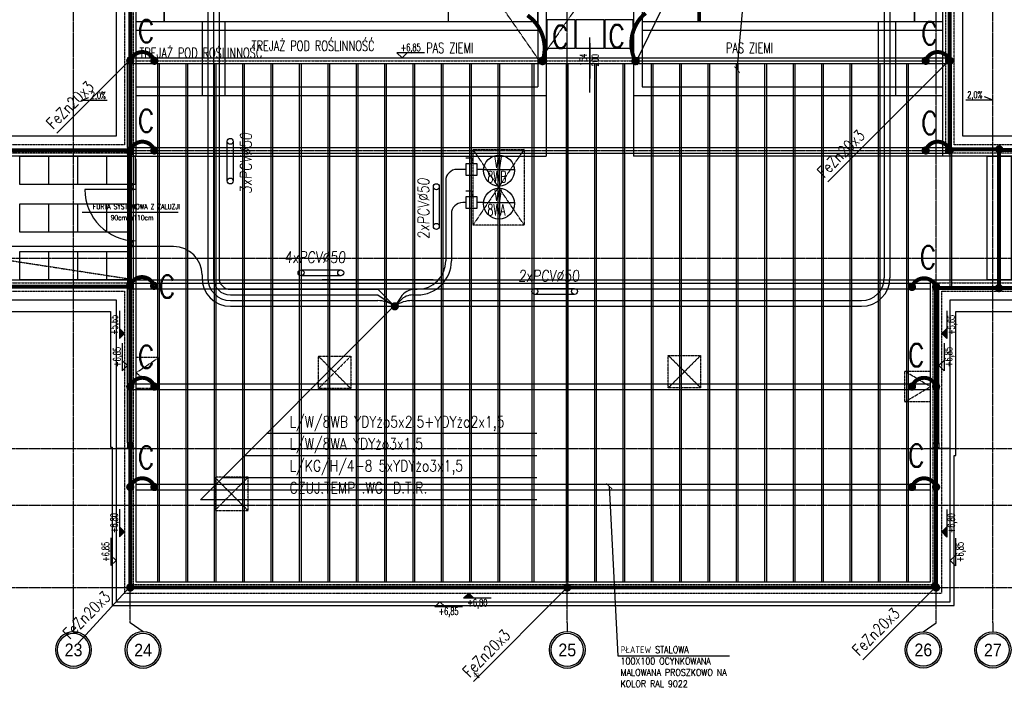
# Model space of a CAD drawing. Extents: x 3880 to 129921, y -116796 to -57711.
# Tile 72 of 110: x 57633 to 59368, y -96689 to -95513. Entities that reach past the tile are written whole.
import ezdxf
from ezdxf.enums import TextEntityAlignment as Align

# ---------------------------------------------------------------- set-up
doc = ezdxf.new("R2010")
doc.units = 0
doc.header["$LTSCALE"] = 2
for name, pattern in [('CENTER', [2, 1.25, -0.25, 0.25, -0.25]), ('DASHED', [0.75, 0.5, -0.25]), ('DIVIDE2', [0.625, 0.25, -0.125, 0, -0.125, 0, -0.125])]:
    doc.linetypes.add(name, pattern=pattern)
doc.layers.get('0').update_dxf_attribs({"color": 101, "linetype": 'CONTINUOUS'})
doc.layers.add('_opis', color=53, linetype='CONTINUOUS', lineweight=9)
for name, color, linetype in [('Drz-widok', 5, 'CONTINUOUS'), ('E35', 6, 'CONTINUOUS'), ('E50', 3, 'CONTINUOUS'), ('Ele-balustrada', 114, 'CONTINUOUS'), ('Okn-opis', 51, 'CONTINUOUS'), ('Opis-rzedne', 52, 'CONTINUOUS'), ('Opis-spadki', 61, 'CONTINUOUS'), ('Os-osie glowne', 1, 'CENTER'), ('Os-osie-opis', 2, 'CONTINUOUS'), ('Pos-ceramika', 14, 'CONTINUOUS'), ('Pzt-chodniki-hatch', 252, 'CONTINUOUS'), ('Sc-metal', 141, 'CONTINUOUS'), ('Sch-opis', 51, 'CONTINUOUS'), ('W-idok', 9, 'CONTINUOUS'), ('W-izol-w', 144, 'CONTINUOUS'), ('W-widok-spadki', 61, 'CONTINUOUS')]:
    doc.layers.add(name, color=color, linetype=linetype)
doc.styles.add('dwg_opis duży', font='ARIAL.TTF', dxfattribs={"width": 0.9})
doc.styles.add('dwg_opis podstawowy', font='romans.shx', dxfattribs={"width": 0.9})
doc.styles.add('ROMANS', font='romans', dxfattribs={"width": 0.85})
doc.dimstyles.new('CHMIELNA', dxfattribs={"dimscale": 3.5, "dimtxt": 4, "dimasz": 1.5, "dimexe": 3, "dimexo": 0, "dimgap": 1, "dimtad": 1, "dimdec": 1, "dimrnd": 0.5, "dimzin": 12, "dimdsep": 46, "dimtxsty": 'ROMANS', "dimblk": 'DIMTICK', "dimcen": 0.09, "dimse1": 1, "dimse2": 1, "dimclrd": 143, "dimclrt": 53, "dimadec": 0, "dimazin": 0, "dimtfac": 1, "dimtdec": 1, "dimtix": 1, "dimtmove": 2, "dimatfit": 2, "dimldrblk": 'ARCHTICK', "dimfxl": 0, "dimtolj": 1, "dimtzin": 0, "dimarcsym": 0})

# ---------------------------------------------------------------- blocks, each defined once
blk = doc.blocks.new('A$C3F3A465D')
at = {"layer": 'E35'}
for points in [[(0, -69.9), (0, 0)], [(10.5, 0), (10.5, -69.9)]]:
    blk.add_lwpolyline(points, dxfattribs=at)
for centre in [(5.2, 0), (5.2, -69.9)]:
    blk.add_circle(centre, 5.25, dxfattribs=at)
blk = doc.blocks.new('SPADKI')
at = {"ltscale": 25}
blk.add_lwpolyline([(0, 0), (0, -70), (-8, -50), (-8, -50)], dxfattribs=at)
at = {"ltscale": 25, "style": 'ROMANS', "width": 0.7}
blk.add_attdef('SP%', text='', height=18, rotation=90, dxfattribs=at).set_placement((-4.9, -24), align=Align.CENTER)
blk = doc.blocks.new('_opis_osi_liczbowy')
blk.add_hatch(color=256).paths.add_polyline_path([(32, 32), (32, 28.8, -1), (32, -28.8), (32, -32, 1)])
for radius in [32, 28.8]:
    blk.add_circle((32, 0), radius)
at = {"style": 'dwg_opis duży', "width": 0.9}
blk.add_attdef('AXNAMEH', text='', height=22.4, rotation=90, dxfattribs=at).set_placement((32, 0), align=Align.MIDDLE_CENTER)
blk = doc.blocks.new('_DSKJGJKLJGFH')
at = {"ltscale": 25}
blk.add_line((0, 0), (0, -62.2), dxfattribs=at)
at = {"ltscale": 25, "style": 'ROMANS', "width": 0.7}
for tag, p in [('Szer.', (-5.7, -29.2)), ('Wys.', (15.1, -30))]:
    blk.add_attdef(tag, text='', height=12, rotation=90, dxfattribs=at).set_placement(p, align=Align.CENTER)
blk = doc.blocks.new('DIMTICK')
for p, q in [((-1, 0), (1, 0)), ((0, 1), (0, -1))]:
    blk.add_line(p, q)
at = {"const_width": 0.141}
blk.add_lwpolyline([(0.71, 0.71), (-0.71, -0.71)], dxfattribs=at)
blk = doc.blocks.new('dwg_kota kons 50')
blk.add_hatch(color=256).paths.add_polyline_path([(9, 9), (-9, 9), (0, 0)])
blk.add_lwpolyline([(39.75, 9), (-9, 9), (0, 0), (9, 9)])
at = {"style": 'dwg_opis podstawowy', "width": 0.6}
blk.add_attdef('KOTA_KONS', text='', height=12.75, dxfattribs=at).set_placement((15.375, 8.25), align=Align.BOTTOM_CENTER)
blk = doc.blocks.new('dwg_kota arch 50')
blk.add_lwpolyline([(39.75, 9), (-9, 9), (0, 0), (9, 9)])
at = {"style": 'dwg_opis podstawowy', "width": 0.6}
blk.add_attdef('KOTA_ARCH', text='', height=12.75, dxfattribs=at).set_placement((15.375, 8.25), align=Align.BOTTOM_CENTER)

msp = doc.modelspace()

# ---------------------------------------------------------------- linework, layer by layer
at = {"layer": '_opis', "color": 53}
msp.add_line((58433.14, -96662.718), (58442.465, -96672.043), dxfattribs=at)
at = {"layer": '_opis', "color": 53, "const_width": 0.72}
msp.add_lwpolyline([(58434.923, -96664.5), (58434.923, -96670.26), (58440.683, -96670.26), (58440.683, -96664.5), (58434.923, -96664.5)], dxfattribs=at)
at = {"layer": 'Drz-widok'}
for points in [[(57827.547, -95758.022), (57827.547, -95976.022)], [(57837.547, -95758.022), (57837.547, -95976.022)], [(57837.547, -95812.022), (57747.547, -95812.022)], [(57911.978, -95852.033), (57742.702, -95852.033)]]:
    msp.add_lwpolyline(points, dxfattribs=at)
msp.add_arc((57837.547, -95812.022), 90, 180, 270, dxfattribs=at)
at = {"layer": 'E35'}
for p, q in [((57955.021, -95646.022), (57955.021, -95516.022)), ((57993.929, -95516.022), (57993.929, -95646.022)), ((59146.21, -95646.022), (59146.21, -95516.022)), ((59176.177, -95516.022), (59176.177, -95646.022)), ((57698.379, -95712.368), (57827.547, -95583.2)), ((57698.379, -95712.368), (57827.547, -95583.2)), ((59056.728, -95798.162), (59271.691, -95583.2)), ((59056.728, -95798.162), (59271.691, -95583.2)), ((58450.16, -95776.356), (58504.513, -95776.356)), ((58450.16, -95834.717), (58504.513, -95834.717)), ((57951.14, -96358.368), (58293.754, -96015.755)), ((58544.2, -96241.975), (58067.534, -96241.975)), ((58544.2, -96280.773), (58028.736, -96280.773)), ((58544.2, -96319.571), (57989.938, -96319.571)), ((58544.2, -96358.368), (57951.14, -96358.368)), ((57735.886, -96611.2), (57827.547, -96511.2)), ((57735.886, -96611.2), (57827.547, -96511.2)), ((58432.117, -96678.63), (58597.547, -96513.2)), ((58432.117, -96678.63), (58597.547, -96513.2)), ((59118.379, -96640.368), (59247.547, -96511.2)), ((59118.379, -96640.368), (59247.547, -96511.2))]:
    msp.add_line(p, q, dxfattribs=at)
at = {"layer": 'E35', "ltscale": 0.5}
for p, q in [((58428.732, -95756.356), (58418.732, -95756.356)), ((58428.779, -95814.717), (58418.779, -95814.717))]:
    msp.add_line(p, q, dxfattribs=at)
for points in [[(58438.732, -95786.356), (58438.732, -95766.356), (58418.732, -95766.356), (58418.732, -95786.356)], [(58428.732, -95766.356), (58428.732, -95756.356), (58428.732, -95756.356), (58428.732, -95766.356)], [(58428.779, -95824.717), (58428.779, -95814.717), (58428.779, -95814.717), (58428.779, -95824.717)], [(58438.779, -95844.717), (58438.779, -95824.717), (58418.779, -95824.717), (58418.779, -95844.717)]]:
    msp.add_lwpolyline(points, close=True, dxfattribs=at)
at = {"layer": 'E50'}
for p, q in [((57973.998, -93166.747), (57973.998, -95967.577)), ((59156.246, -93166.747), (59156.246, -95967.577)), ((57963.998, -94662.751), (57963.998, -95967.577)), ((59166.246, -94666.402), (59166.246, -95967.577)), ((57983.998, -95487.181), (57983.998, -95967.577)), ((58418.732, -95776.356), (58403.41, -95776.356)), ((58450.16, -95776.356), (58438.732, -95776.356)), ((58383.41, -95796.356), (58383.41, -95937.577)), ((58418.779, -95834.717), (58413.41, -95834.717)), ((58450.16, -95834.717), (58438.779, -95834.717)), ((58393.41, -95854.717), (58393.41, -95937.577)), ((57903.998, -95912.329), (56830.783, -95912.329)), ((57953.998, -95962.329), (57953.998, -95967.577)), ((58003.998, -95987.577), (58263.719, -95987.577)), ((58003.998, -95997.577), (58263.719, -95997.577)), ((58263.719, -95987.577), (58292.825, -96016.683)), ((58263.719, -95997.577), (58292.575, -96016.744)), ((58325.725, -95997.577), (58333.41, -95997.577)), ((58329.356, -95987.577), (58333.41, -95987.577)), ((58003.998, -96007.577), (58263.719, -96007.577)), ((58304.077, -96001.423), (58293.754, -96017.577)), ((58304.067, -96006.818), (58293.754, -96017.577)), ((58323.789, -96007.577), (59116.246, -96007.577)), ((58003.998, -96017.577), (59116.246, -96017.577))]:
    msp.add_line(p, q, dxfattribs=at)
at = {"layer": 'E50', "linetype": 'DIVIDE2', "ltscale": 70, "const_width": 7}
for points in [[(57827.547, -91993.022), (57827.547, -95743.022)], [(59271.691, -91993.022), (59271.691, -95743.022)], [(57827.547, -95743.022), (56485.439, -95742.343)], [(57827.047, -95745.022), (57827.047, -95985.522)], [(60697.547, -95743.022), (59359.047, -95742.35)], [(57827.047, -95983.23), (56377.547, -95983.23)], [(60697.547, -95995.918), (60697.547, -95983.23), (59358.18, -95985.522)]]:
    msp.add_lwpolyline(points, dxfattribs=at)
at = {"layer": 'E50', "const_width": 7}
for points in [[(58830.066, -91993.022), (58830.066, -95516.022)], [(59358.68, -95741.022), (59272.409, -95741.022)], [(57827.047, -95745.022), (57827.047, -95985.522)], [(59358.18, -95745.022), (59358.18, -95985.522)], [(57827.547, -96513.022), (57827.547, -95983.23)], [(59247.547, -95983.57), (59247.547, -96513.022)], [(59247.547, -95983.57), (59247.547, -96170.022)], [(59358.18, -95985.522), (59247.547, -95985.522)], [(59247.547, -96513.022), (57827.547, -96513.022)]]:
    msp.add_lwpolyline(points, dxfattribs=at)
for points in [[(58554.094, -95585.625, 0.32953442), (58527.528, -95504.895, 2.21832926)], [(58717.716, -95585.625, -0.34838946), (58735.682, -95500.883, -2.21832926)], [(57827.547, -95585.022, -0.71386373), (57869.818, -95584.35, -2.21832926)], [(59229.234, -95585.022, -0.71386373), (59271.505, -95584.35, -2.21832926)], [(57827.547, -95743.022, -0.71386373), (57869.818, -95742.35, -2.21832926)], [(59229.234, -95743.022, -0.71386373), (59271.505, -95742.35, -2.21832926)], [(57827.047, -95981.522, -0.71386373), (57869.318, -95980.85, -2.21832926)], [(59205.091, -95983.57, -0.71386373), (59247.362, -95982.898, -2.21832926)], [(57827.547, -96159.022, -0.71386373), (57869.818, -96158.35, -2.21832926)], [(59205.091, -96159.022, -0.71386373), (59247.362, -96158.35, -2.21832926)], [(57827.547, -96336.022, -0.71386373), (57869.818, -96335.35, -2.21832926)], [(59205.091, -96336.022, -0.71386373), (59247.362, -96335.35, -2.21832926)]]:
    msp.add_lwpolyline(points, format="xyb", dxfattribs=at)
for points in [[(57823.797, -95585.022, -1), (57831.297, -95585.022, -1)], [(57827.547, -95588.772, -1), (57827.547, -95581.272, -1)], [(57870.004, -95588.772, -1), (57870.004, -95581.272, -1)], [(58551.007, -95583.496, -1), (58557.181, -95587.753, -1)], [(58720.804, -95583.496, 1), (58714.629, -95587.753, 1)], [(59229.234, -95588.772, -1), (59229.234, -95581.272, -1)], [(59267.941, -95585.022, -1), (59275.441, -95585.022, -1)], [(59271.691, -95588.772, -1), (59271.691, -95581.272, -1)], [(57827.547, -95746.772, -1), (57827.547, -95739.272, -1)], [(57870.004, -95746.772, -1), (57870.004, -95739.272, -1)], [(59229.234, -95746.772, -1), (59229.234, -95739.272, -1)], [(59271.691, -95746.772, -1), (59271.691, -95739.272, -1)], [(59354.93, -95741.022, -1), (59362.43, -95741.022, -1)], [(57823.297, -95745.022, -1), (57830.797, -95745.022, -1)], [(57823.297, -95981.522, -1), (57830.797, -95981.522, -1)], [(57823.297, -95981.522, -1), (57830.797, -95981.522, -1)], [(57827.047, -95985.272, -1), (57827.047, -95977.772, -1)], [(57869.504, -95985.272, -1), (57869.504, -95977.772, -1)], [(59205.091, -95987.32, -1), (59205.091, -95979.82, -1)], [(59243.797, -95983.23, -1), (59251.297, -95983.23, -1)], [(59247.547, -95987.32, -1), (59247.547, -95979.82, -1)], [(59354.43, -95985.522, -1), (59361.93, -95985.522, -1)], [(57827.547, -96162.772, -1), (57827.547, -96155.272, -1)], [(57870.004, -96162.772, -1), (57870.004, -96155.272, -1)], [(59205.091, -96162.772, -1), (59205.091, -96155.272, -1)], [(59247.547, -96162.772, -1), (59247.547, -96155.272, -1)], [(57827.547, -96339.772, -1), (57827.547, -96332.272, -1)], [(57870.004, -96339.772, -1), (57870.004, -96332.272, -1)], [(59205.091, -96339.772, -1), (59205.091, -96332.272, -1)], [(59247.547, -96339.772, -1), (59247.547, -96332.272, -1)], [(58601.297, -96513.022, 1), (58593.797, -96513.022, 1)], [(59241.797, -96511.022, -1), (59249.297, -96511.022, -1)]]:
    msp.add_lwpolyline(points, format="xyb", close=True, dxfattribs=at)
at = {"layer": 'E50', "ltscale": 15, "const_width": 7}
for points in [[(57827.638, -95588.771, 1), (57827.456, -95581.273, 1)], [(59271.782, -95746.771, 1), (59271.6, -95739.273, 1)], [(58293.845, -96021.326, 1), (58293.663, -96013.828, 1)], [(57827.638, -96516.771, 1), (57827.456, -96509.273, 1)], [(59247.638, -96516.771, 1), (59247.456, -96509.273, 1)]]:
    msp.add_lwpolyline(points, format="xyb", close=True, dxfattribs=at)
at = {"layer": 'E50', "color": 6}
for centre in [(58477.337, -95778.362), (58477.337, -95836.723)]:
    msp.add_circle(centre, 27.251, dxfattribs=at)
at = {"layer": 'E50'}
for centre, radius, start, end in [((58403.41, -95796.356), 20, 90, 180), ((58413.41, -95854.717), 20, 90, 180), ((57903.998, -95962.329), 50, 0, 90), ((58333.41, -95937.577), 50, 270, 0), ((58333.41, -95937.577), 60, 270, 0), ((58003.998, -95967.577), 50, 180, 270), ((58003.998, -95967.577), 40, 180, 270), ((58003.998, -95967.577), 30, 180, 270), ((58003.998, -95967.577), 20, 180, 270), ((59116.246, -95967.577), 50, 270, 0), ((59116.246, -95967.577), 40, 270, 0), ((58325.725, -96027.577), 30, 90, 136.212432), ((58329.356, -96017.577), 30, 90, 147.420091), ((58263.719, -96057.577), 50, 54.752487, 90), ((58323.789, -96057.577), 50, 90, 125.247513)]:
    msp.add_arc(centre, radius, start, end, dxfattribs=at)
at = {"layer": 'Ele-balustrada'}
msp.add_lwpolyline([(58637.548, -95640.949), (58637.548, -95544.117)], dxfattribs=at)
at = {"layer": 'Os-osie glowne'}
for points in [[(57727.547, -96575.018), (57727.547, -91070.848)], [(57827.547, -96575.018), (57827.547, -91070.848)], [(58597.547, -96575.018), (58597.547, -91070.848)], [(59247.547, -96575.018), (59247.547, -91070.848)], [(59347.547, -96575.018), (59347.547, -91070.848)], [(50525.547, -95743.022), (62455.513, -95743.022)], [(50525.547, -95933.022), (62455.513, -95933.022)], [(50525.547, -96268.022), (62455.513, -96268.022)], [(50525.547, -96368.022), (62453.513, -96368.022)], [(50525.547, -96513.022), (62453.513, -96513.022)]]:
    msp.add_lwpolyline(points, dxfattribs=at)
at = {"layer": 'Os-osie-opis'}
for points in [[(57727.547, -96575.018), (57727.547, -96591.018)], [(57850.047, -96591.018), (57827.547, -96575.018)], [(58597.547, -96575.018), (58597.547, -96591.018)], [(59225.047, -96591.018), (59247.547, -96575.018)], [(59347.547, -96575.018), (59347.547, -96591.018)]]:
    msp.add_lwpolyline(points, dxfattribs=at)
at = {"layer": 'Pos-ceramika'}
msp.add_lwpolyline([(58545.547, -94995.022), (58387.547, -94995.022), (58387.547, -95516.022), (58545.548, -95516.022)], close=True, dxfattribs=at)
at = {"layer": 'Pzt-chodniki-hatch'}
for points in [[(57837.547, -95466.022), (57837.547, -95516.022), (57887.547, -95516.022), (57887.547, -95466.022)], [(59209.547, -95466.022), (59209.547, -95516.022), (59259.547, -95516.022), (59259.547, -95466.022)], [(58561.548, -95513.022), (58561.548, -95563.022), (58611.548, -95563.022), (58611.548, -95513.022)], [(58612.548, -95513.022), (58612.548, -95563.022), (58662.548, -95563.022), (58662.548, -95513.022)], [(58663.548, -95513.022), (58663.548, -95563.022), (58713.548, -95563.022), (58713.548, -95513.022)], [(57683.267, -95753.022), (57683.267, -95803.022), (57633.267, -95803.022), (57633.267, -95753.022)], [(57734.337, -95753.022), (57734.337, -95803.022), (57684.337, -95803.022), (57684.337, -95753.022)], [(57785.407, -95753.022), (57785.407, -95803.022), (57735.407, -95803.022), (57735.407, -95753.022)], [(57836.477, -95753.022), (57836.477, -95803.022), (57786.477, -95803.022), (57786.477, -95753.022)], [(57683.267, -95837.022), (57683.267, -95887.022), (57633.267, -95887.022), (57633.267, -95837.022)], [(57734.337, -95837.022), (57734.337, -95887.022), (57684.337, -95887.022), (57684.337, -95837.022)], [(57785.407, -95837.022), (57785.407, -95887.022), (57735.407, -95887.022), (57735.407, -95837.022)], [(57827.547, -95837.022), (57827.547, -95887.022), (57786.477, -95887.022), (57786.477, -95837.022)], [(57683.267, -95921.022), (57683.267, -95971.022), (57633.267, -95971.022), (57633.267, -95921.022)], [(57734.337, -95921.022), (57734.337, -95971.022), (57684.337, -95971.022), (57684.337, -95921.022)], [(57785.407, -95921.022), (57785.407, -95971.022), (57735.407, -95971.022), (57735.407, -95921.022)], [(57827.547, -95921.022), (57827.547, -95971.022), (57786.477, -95971.022), (57786.477, -95921.022)]]:
    msp.add_lwpolyline(points, close=True, dxfattribs=at)
at = {"layer": 'Sc-metal'}
for points in [[(57822.547, -95580.022), (57822.547, -95590.022), (57832.547, -95590.022), (57832.547, -95580.022)], [(58550.547, -95580.022), (58550.547, -95590.022), (58560.547, -95590.022), (58560.547, -95580.022)], [(58714.547, -95580.022), (58714.547, -95590.022), (58724.547, -95590.022), (58724.547, -95580.022)], [(59264.547, -95580.022), (59264.547, -95590.022), (59274.547, -95590.022), (59274.547, -95580.022)], [(57822.536, -95738.022), (57822.536, -95748.022), (57832.536, -95748.022), (57832.536, -95738.022)], [(59264.547, -95738.022), (59264.547, -95748.022), (59274.547, -95748.022), (59274.547, -95738.022)], [(57822.547, -95802.022), (57822.547, -95812.022), (57832.547, -95812.022), (57832.547, -95802.022)], [(57822.547, -95902.022), (57822.547, -95912.022), (57832.547, -95912.022), (57832.547, -95902.022)], [(57832.547, -95987.022), (57832.547, -95977.022), (57822.547, -95977.022), (57822.547, -95987.022)], [(59242.547, -95987.022), (59242.547, -95977.022), (59252.547, -95977.022), (59252.547, -95987.022)], [(57832.547, -96164.022), (57832.547, -96154.022), (57822.547, -96154.022), (57822.547, -96164.022)], [(59242.547, -96164.022), (59242.547, -96154.022), (59252.547, -96154.022), (59252.547, -96164.022)], [(57832.547, -96268.022), (57832.547, -96258.022), (57822.547, -96258.022), (57822.547, -96268.022)], [(59242.547, -96268.022), (59242.547, -96258.022), (59252.547, -96258.022), (59252.547, -96268.022)]]:
    msp.add_lwpolyline(points, close=True, dxfattribs=at)
for points in [[(57822.547, -95580.022), (57832.547, -95590.022)], [(57832.547, -95580.022), (57822.547, -95590.022)], [(58550.547, -95580.022), (58560.547, -95590.022)], [(58560.547, -95580.022), (58550.547, -95590.022)], [(58714.547, -95580.022), (58724.547, -95590.022)], [(58724.547, -95580.022), (58714.547, -95590.022)], [(59264.547, -95580.022), (59274.547, -95590.022)], [(59274.547, -95580.022), (59264.547, -95590.022)], [(57822.536, -95738.022), (57822.536, -95590.022)], [(57825.536, -95738.022), (57825.536, -95590.022)], [(59271.547, -95738.022), (59271.547, -95590.022)], [(59274.547, -95738.022), (59274.547, -95590.022)], [(57822.536, -95738.022), (57832.536, -95748.022)], [(57832.536, -95738.022), (57822.536, -95748.022)], [(57822.547, -95748.022), (57822.547, -95977.022)], [(57832.536, -95748.022), (57832.547, -95977.022)], [(59264.547, -95738.022), (59274.547, -95748.022)], [(59274.547, -95738.022), (59264.547, -95748.022)], [(59271.547, -95748.022), (59271.547, -95984.022)], [(59274.547, -95748.022), (59274.547, -95987.022)], [(57822.547, -95802.022), (57832.547, -95812.022)], [(57832.547, -95802.022), (57822.547, -95812.022)], [(57822.547, -95902.022), (57832.547, -95912.022)], [(57832.547, -95902.022), (57822.547, -95912.022)], [(57832.547, -95987.022), (57822.547, -95977.022)], [(57822.547, -95987.022), (57832.547, -95977.022)], [(59242.547, -95987.022), (59252.547, -95977.022)], [(59252.547, -95987.022), (59242.547, -95977.022)], [(59252.547, -95984.022), (59271.547, -95984.022)], [(59252.547, -95987.022), (59274.547, -95987.022)], [(57832.547, -96164.022), (57822.547, -96154.022)], [(57822.547, -96164.022), (57832.547, -96154.022)], [(59242.547, -96164.022), (59252.547, -96154.022)], [(59252.547, -96164.022), (59242.547, -96154.022)], [(57832.547, -96268.022), (57822.547, -96258.022)], [(57822.547, -96268.022), (57832.547, -96258.022)], [(59242.547, -96268.022), (59252.547, -96258.022)], [(59252.547, -96268.022), (59242.547, -96258.022)]]:
    msp.add_lwpolyline(points, dxfattribs=at)
at = {"layer": 'Sc-metal', "ltscale": 0.5}
for points in [[(57832.547, -95580.022), (59264.547, -95580.022)], [(57832.547, -95590.022), (59264.547, -95590.022)], [(57876.047, -96503.022), (57876.047, -95590.022)], [(57879.047, -96503.022), (57879.047, -95590.022)], [(57926.047, -96503.022), (57926.047, -95590.022)], [(57929.047, -96503.022), (57929.047, -95590.022)], [(57976.047, -96503.022), (57976.047, -95590.022)], [(57979.047, -96503.022), (57979.047, -95590.022)], [(58026.047, -96503.022), (58026.047, -95590.022)], [(58029.047, -96503.022), (58029.047, -95590.022)], [(58076.047, -96503.022), (58076.047, -95590.022)], [(58079.047, -96503.022), (58079.047, -95590.022)], [(58126.047, -96503.022), (58126.047, -95590.022)], [(58129.047, -96503.022), (58129.047, -95590.022)], [(58176.047, -96503.022), (58176.047, -95590.022)], [(58179.047, -96503.022), (58179.047, -95590.022)], [(58226.047, -96503.022), (58226.047, -95590.022)], [(58229.047, -96503.022), (58229.047, -95590.022)], [(58276.047, -96503.022), (58276.047, -95590.022)], [(58279.047, -96503.022), (58279.047, -95590.022)], [(58326.047, -96503.022), (58326.047, -95590.022)], [(58329.047, -96503.022), (58329.047, -95590.022)], [(58376.047, -96503.022), (58376.047, -95590.022)], [(58379.047, -96503.022), (58379.047, -95590.022)], [(58426.047, -96503.022), (58426.047, -95590.022)], [(58429.047, -96503.022), (58429.047, -95590.022)], [(58476.047, -96503.022), (58476.047, -95590.022)], [(58479.047, -96503.022), (58479.047, -95590.022)], [(58536.047, -96503.022), (58536.047, -95590.022)], [(58539.047, -96503.022), (58539.047, -95590.022)], [(58596.047, -96503.022), (58596.047, -95590.022)], [(58599.047, -96503.022), (58599.047, -95590.022)], [(58646.047, -96503.022), (58646.047, -95590.022)], [(58649.047, -96503.022), (58649.047, -95590.022)], [(58696.047, -96503.022), (58696.047, -95590.022)], [(58699.047, -96503.022), (58699.047, -95590.022)], [(58746.047, -96503.022), (58746.047, -95590.022)], [(58749.047, -96503.022), (58749.047, -95590.022)], [(58796.047, -96503.022), (58796.047, -95590.022)], [(58799.047, -96503.022), (58799.047, -95590.022)], [(58846.047, -96503.022), (58846.047, -95590.022)], [(58849.047, -96503.022), (58849.047, -95590.022)], [(58896.047, -96503.022), (58896.047, -95590.022)], [(58899.047, -96503.022), (58899.047, -95590.022)], [(58946.047, -96503.022), (58946.047, -95590.022)], [(58949.047, -96503.022), (58949.047, -95590.022)], [(58996.047, -96503.022), (58996.047, -95590.022)], [(58999.047, -96503.022), (58999.047, -95590.022)], [(59046.047, -96503.022), (59046.047, -95590.022)], [(59049.047, -96503.022), (59049.047, -95590.022)], [(59096.047, -96503.022), (59096.047, -95590.022)], [(59099.047, -96503.022), (59099.047, -95590.022)], [(59146.047, -96503.022), (59146.047, -95590.022)], [(59149.047, -96503.022), (59149.047, -95590.022)], [(59196.047, -96503.022), (59196.047, -95590.022)], [(59199.047, -96503.022), (59199.047, -95590.022)], [(57832.536, -95748.022), (59264.547, -95748.022)], [(57832.547, -95738.022), (59264.547, -95738.022)], [(57832.547, -95977.022), (59237.547, -95977.022)], [(57822.547, -96154.022), (57822.547, -95987.022)], [(57825.547, -96154.022), (57825.547, -95987.022)], [(57832.547, -95987.022), (59237.547, -95987.022)], [(59249.547, -96154.022), (59249.547, -95987.022)], [(59252.547, -96154.022), (59252.547, -95987.022)], [(57832.547, -96154.022), (59237.547, -96154.022)], [(57822.547, -96258.022), (57822.547, -96164.022)], [(57825.547, -96258.022), (57825.547, -96164.022)], [(57832.547, -96164.022), (59237.547, -96164.022)], [(59249.547, -96258.022), (59249.547, -96164.022)], [(59252.547, -96258.022), (59252.547, -96164.022)], [(57837.547, -96331.022), (59237.547, -96331.022)], [(57837.547, -96341.022), (59237.547, -96341.022)]]:
    msp.add_lwpolyline(points, dxfattribs=at)
at = {"layer": 'W-idok', "linetype": 'DASHED', "ltscale": 0.5}
for p, q in [((57817.547, -92003.022), (57817.547, -95733.022)), ((57832.547, -92003.022), (57832.547, -95748.022)), ((59264.547, -95748.022), (59264.547, -92003.022)), ((59279.547, -95733.022), (59279.547, -92003.022)), ((57817.547, -95733.022), (56409.547, -95733.022)), ((60687.547, -95733.022), (59279.547, -95733.022)), ((57832.547, -95748.022), (56394.547, -95748.022)), ((60702.547, -95748.022), (59264.547, -95748.022)), ((56372.547, -95976.022), (57832.547, -95976.022)), ((57832.547, -95976.022), (57832.547, -96508.022)), ((59242.547, -96508.022), (59242.547, -95976.022)), ((59242.547, -95976.022), (60702.547, -95976.022)), ((56387.547, -95991.022), (57817.547, -95991.022)), ((57817.547, -95991.022), (57817.547, -96523.022)), ((59257.547, -96523.022), (59257.547, -95991.022)), ((59257.547, -95991.022), (60687.547, -95991.022)), ((57832.547, -96508.022), (59242.547, -96508.022)), ((57817.547, -96523.022), (59257.547, -96523.022))]:
    msp.add_line(p, q, dxfattribs=at)
at = {"layer": 'W-idok'}
for p, q in [((57887.547, -94648.022), (57887.547, -95516.022)), ((59209.547, -95516.022), (59209.547, -94648.022))]:
    msp.add_line(p, q, dxfattribs=at)
at = {"layer": 'W-idok', "linetype": 'DASHED'}
msp.add_line((58361.547, -95971.022), (58165.547, -95971.022), dxfattribs=at)
at = {"layer": 'W-idok'}
for points in [[(58545.547, -94800.022), (58545.547, -95631.022)], [(58560.547, -94800.022), (58560.547, -95753.022)], [(58714.547, -94800.022), (58714.547, -95753.022)], [(58729.547, -94800.022), (58729.547, -95631.022)], [(57837.547, -95516.022), (58545.548, -95516.022)], [(58729.547, -95516.022), (59259.547, -95516.022)], [(57837.547, -95531.022), (58545.548, -95531.022)], [(58729.547, -95531.022), (59259.547, -95531.022)], [(58714.547, -95585.022), (59259.547, -95585.022)], [(57837.547, -95631.022), (58545.548, -95631.022)], [(58729.547, -95631.022), (59259.547, -95631.022)], [(57837.547, -95646.022), (58560.548, -95646.022)], [(58714.547, -95646.022), (59259.547, -95646.022)], [(57837.547, -95753.022), (58560.547, -95753.022)], [(59259.547, -95753.022), (58714.547, -95753.022)], [(57837.547, -95971.022), (59237.547, -95971.022)]]:
    msp.add_lwpolyline(points, dxfattribs=at)
at = {"layer": 'W-idok', "linetype": 'DASHED', "ltscale": 0.5}
for points in [[(58431.547, -95741.022), (58521.547, -95741.022), (58521.547, -95874.454), (58431.547, -95874.454)], [(58159.189, -96105.565), (58216.189, -96105.565), (58216.189, -96162.565), (58159.189, -96162.565)], [(58775.675, -96104.218), (58832.675, -96104.218), (58832.675, -96161.218), (58775.675, -96161.218)], [(57976.21, -96377.62), (58035.21, -96377.62), (58035.21, -96318.62), (57976.21, -96318.62)]]:
    msp.add_lwpolyline(points, close=True, dxfattribs=at)
for points in [[(58521.547, -95741.022), (58431.547, -95874.454)], [(58521.547, -95874.454), (58431.547, -95741.022)], [(57837.547, -96162.022), (57877.547, -96162.022), (57877.547, -96108.022), (57837.547, -96108.022)], [(57877.547, -96162.022), (57837.547, -96134.997), (57877.547, -96108.022)], [(58159.189, -96105.565), (58216.189, -96162.565)], [(58216.189, -96105.565), (58159.189, -96162.565)], [(58775.675, -96104.218), (58832.675, -96161.218)], [(58832.675, -96104.218), (58775.675, -96161.218)], [(59237.547, -96186.132), (59192.547, -96186.132), (59192.547, -96132.132), (59237.547, -96132.132)], [(59192.547, -96186.132), (59237.547, -96159.107), (59192.547, -96132.132)], [(58035.21, -96377.62), (57976.21, -96318.62)], [(58035.21, -96318.62), (57976.21, -96377.62)]]:
    msp.add_lwpolyline(points, dxfattribs=at)
at = {"layer": 'W-idok'}
msp.add_lwpolyline([(59337.547, -95753.022), (59379.547, -95753.022), (59379.547, -95971.022), (59337.547, -95971.022)], close=True, dxfattribs=at)
at = {"layer": 'W-izol-w', "linetype": 'Continuous'}
for p, q in [((57837.547, -92018.022), (57837.547, -95753.022)), ((59259.547, -95753.022), (59259.547, -92018.022)), ((57802.547, -94800.022), (57802.547, -95718.022)), ((59294.547, -95718.022), (59294.547, -94800.022)), ((57802.547, -95718.022), (56424.547, -95718.022)), ((60672.547, -95718.022), (59294.547, -95718.022)), ((60707.547, -95753.022), (59259.547, -95753.022)), ((56367.547, -95971.022), (57837.547, -95971.022)), ((57837.547, -95971.022), (57837.547, -96503.022)), ((59237.547, -96503.022), (59237.547, -95971.022)), ((59237.547, -95971.022), (60707.547, -95971.022)), ((56402.547, -96006.022), (57802.547, -96006.022)), ((57802.547, -96006.022), (57802.547, -96538.022)), ((59272.547, -96538.022), (59272.547, -96006.022)), ((59272.547, -96006.022), (60672.547, -96006.022)), ((57837.547, -96503.022), (59237.547, -96503.022)), ((57802.547, -96538.022), (59272.547, -96538.022))]:
    msp.add_line(p, q, dxfattribs=at)
for points in [[(57837.547, -95753.022), (57164.547, -95753.022)], [(56412.547, -96027.022), (57792.547, -96027.022)], [(57792.547, -96027.022), (57792.547, -96266.022), (57795.547, -96266.022), (57795.547, -96545.022), (59279.547, -96545.022), (59279.547, -96280.584), (59282.547, -96280.584), (59282.547, -96027.022)], [(59282.547, -96027.022), (60662.547, -96027.022)], [(57837.547, -96268.022), (57802.547, -96268.022)], [(59272.547, -96268.022), (59237.547, -96268.022)]]:
    msp.add_lwpolyline(points, dxfattribs=at)
at = {"layer": 'W-widok-spadki', "linetype": 'DASHED', "ltscale": 0.5}
for points in [[(58548.547, -95585.022), (57897.547, -94648.022)], [(59199.547, -94648.022), (58548.547, -95585.022)], [(57837.547, -95585.022), (59259.547, -95585.022)], [(56812.547, -95813.022), (57837.547, -95971.022)]]:
    msp.add_lwpolyline(points, dxfattribs=at)

# ---------------------------------------------------------------- block references
at = {"layer": 'E35'}
for p, rotation in [((58008.863, -95796.776), 180.0000000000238), ((58372.137, -95876.796), 180.0000000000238), ((58128.512, -95963.774), 90), ((58540.54, -95996.551), 90)]:
    msp.add_blockref('A$C3F3A465D', p, dxfattribs=dict(at, rotation=rotation))
at = {"layer": 'Okn-opis'}
msp.add_blockref('_DSKJGJKLJGFH', (58637.548, -95553.926), dxfattribs=at).add_auto_attribs({'Szer.': '154', 'Wys.': '200'})
at = {"layer": 'Opis-rzedne'}
msp.add_blockref('dwg_kota arch 50', (58306.464, -95580.022), dxfattribs=at).add_auto_attribs({'KOTA_ARCH': '+6,85'})
at = {"layer": 'Opis-rzedne', "rotation": 90}
for name, p, values in [('dwg_kota kons 50', (57817.547, -96065.537), {'KOTA_KONS': '+5,65'}), ('dwg_kota arch 50', (57822.547, -96122.126), {'KOTA_ARCH': '+6,85'}), ('dwg_kota kons 50', (57817.547, -96414.9), {'KOTA_KONS': '+6,80'}), ('dwg_kota arch 50', (57802.547, -96465.537), {'KOTA_ARCH': '+6,85'})]:
    msp.add_blockref(name, p, dxfattribs=at).add_auto_attribs(values)
at = {"layer": 'Opis-rzedne'}
ref = msp.add_blockref('dwg_kota kons 50', (59257.547, -96065.537), dxfattribs=dict(at, xscale=-1, rotation=270))
ref.add_attrib('KOTA_KONS', '+5,65', dxfattribs={"layer": '0', "height": 12.75, "rotation": 90, "style": 'dwg_opis podstawowy', "width": 0.6}).set_placement((59284.619, -96050.162), align=Align.BOTTOM_CENTER)
ref = msp.add_blockref('dwg_kota arch 50', (59252.547, -96122.126), dxfattribs=dict(at, xscale=-1, rotation=270))
ref.add_attrib('KOTA_ARCH', '+6,85', dxfattribs={"layer": '0', "height": 12.75, "rotation": 90, "style": 'dwg_opis podstawowy', "width": 0.6}).set_placement((59279.619, -96106.751), align=Align.BOTTOM_CENTER)
ref = msp.add_blockref('dwg_kota kons 50', (59257.547, -96415.062), dxfattribs=dict(at, xscale=-1, rotation=270))
ref.add_attrib('KOTA_KONS', '+6,80', dxfattribs={"layer": '0', "height": 12.75, "rotation": 90, "style": 'dwg_opis podstawowy', "width": 0.6}).set_placement((59284.619, -96399.687), align=Align.BOTTOM_CENTER)
ref = msp.add_blockref('dwg_kota arch 50', (59272.547, -96465.7), dxfattribs=dict(at, xscale=-1, rotation=270))
ref.add_attrib('KOTA_ARCH', '+6,85', dxfattribs={"layer": '0', "height": 12.75, "rotation": 90, "style": 'dwg_opis podstawowy', "width": 0.6}).set_placement((59299.619, -96450.325), align=Align.BOTTOM_CENTER)
ref = msp.add_blockref('dwg_kota kons 50', (58423.918, -96523.022), dxfattribs=dict(at, xscale=-1, rotation=180))
ref.add_attrib('KOTA_KONS', '+6,80', dxfattribs={"layer": '0', "height": 12.75, "style": 'dwg_opis podstawowy', "width": 0.6}).set_placement((58439.293, -96550.093), align=Align.BOTTOM_CENTER)
ref = msp.add_blockref('dwg_kota arch 50', (58373.281, -96538.022), dxfattribs=dict(at, xscale=-1, rotation=180))
ref.add_attrib('KOTA_ARCH', '+6,85', dxfattribs={"layer": '0', "height": 12.75, "style": 'dwg_opis podstawowy', "width": 0.6}).set_placement((58388.656, -96565.093), align=Align.BOTTOM_CENTER)
at = {"layer": 'Opis-spadki', "xscale": 0.6604040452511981, "yscale": 0.6604040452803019, "zscale": 0.6604040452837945, "rotation": 270}
msp.add_blockref('SPADKI', (57787.159, -95654.989), dxfattribs=at).add_auto_attribs({'SP%': '2,0%'})
at = {"layer": 'Opis-spadki'}
ref = msp.add_blockref('SPADKI', (59299.948, -95654.003), dxfattribs=dict(at, xscale=-0.6604040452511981, yscale=0.6604040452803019, zscale=0.6604040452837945, rotation=90))
ref.add_attrib('SP%', '2,0%', dxfattribs={"layer": '0', "ltscale": 25, "height": 11.8873, "style": 'ROMANS', "width": 0.7}).set_placement((59315.829, -95650.769), align=Align.CENTER)
at = {"layer": 'Os-osie-opis'}
ref = msp.add_blockref('_opis_osi_liczbowy', (57727.547, -96591.018), dxfattribs=dict(at, xscale=-1, rotation=90))
ref.add_attrib('AXNAMEH', '23', dxfattribs={"layer": '0', "height": 22.4, "style": 'dwg_opis duży', "width": 0.9}).set_placement((57727.657, -96623.003), align=Align.MIDDLE_CENTER)
ref = msp.add_blockref('_opis_osi_liczbowy', (57850.047, -96591.018), dxfattribs=dict(at, xscale=-1, rotation=90))
ref.add_attrib('AXNAMEH', '24', dxfattribs={"layer": '0', "height": 22.4, "style": 'dwg_opis duży', "width": 0.9}).set_placement((57850.157, -96623.4), align=Align.MIDDLE_CENTER)
ref = msp.add_blockref('_opis_osi_liczbowy', (58597.547, -96591.018), dxfattribs=dict(at, xscale=-1, rotation=90))
ref.add_attrib('AXNAMEH', '25', dxfattribs={"layer": '0', "height": 22.4, "style": 'dwg_opis duży', "width": 0.9}).set_placement((58597.657, -96623.018), align=Align.MIDDLE_CENTER)
at = {"layer": 'Os-osie-opis', "rotation": 270}
msp.add_blockref('_opis_osi_liczbowy', (59225.047, -96591.018), dxfattribs=at).add_auto_attribs({'AXNAMEH': '26'})
at = {"layer": 'Os-osie-opis'}
ref = msp.add_blockref('_opis_osi_liczbowy', (59347.547, -96591.018), dxfattribs=dict(at, rotation=270))
ref.add_attrib('AXNAMEH', '27', dxfattribs={"layer": '0', "height": 22.4, "style": 'dwg_opis duży', "width": 0.9}).set_placement((59347.547, -96623.4), align=Align.MIDDLE_CENTER)

# ---------------------------------------------------------------- texts
at = {"layer": 'E35', "style": 'ROMANS', "width": 0.8}
for p in [(57691.728, -95706.6), (57691.728, -95706.6), (59050.077, -95792.395), (59050.077, -95792.395), (57720.897, -96605.432), (57720.897, -96605.432), (59111.728, -96634.6), (59111.728, -96634.6), (58425.466, -96672.863), (58425.466, -96672.863)]:
    msp.add_text('FeZn20x3', height=20, rotation=45, dxfattribs=at).set_placement(p)
at = {"layer": 'E35', "style": 'ROMANS', "oblique": 5, "width": 0.8}
for s, p in [('3xPCV%%C50', (58041.473, -95819.249)), ('2xPCV%%C50', (58354.093, -95899.27))]:
    msp.add_text(s, height=20, rotation=90, dxfattribs=at).set_placement(p)
at = {"layer": 'E35', "style": 'ROMANS'}
for s, width, p in [('W', 0.7, (58468.585, -95773.67)), ('8WB', 0.6, (58457.046, -95799.271)), ('W', 0.7, (58468.585, -95832.031)), ('8WA', 0.6, (58457.046, -95857.632)), ('L/W/8WB YDYżo5x2,5+YDYżo2x1,5', 0.8, (58108.332, -96231.025)), ('L/W/8WA YDYżo3x1,5', 0.8, (58108.332, -96269.823)), ('L/KG/H/4-8 5xYDYżo3x1,5', 0.8, (58108.332, -96308.621)), ('CZUJ.TEMP .WG. D.T.R.', 0.8, (58108.332, -96347.419))]:
    msp.add_text(s, height=20, dxfattribs=dict(at, width=width)).set_placement(p)
at = {"layer": 'E35', "style": 'ROMANS', "oblique": 5, "width": 0.8}
for s, p in [('4xPCV%%C50', (58099.337, -95941.16)), ('2xPCV%%C50', (58511.364, -95973.936))]:
    msp.add_text(s, height=20, dxfattribs=at).set_placement(p)
at = {"layer": 'E50', "ltscale": 50, "style": 'ROMANS', "width": 0.8}
for p in [(57841.137, -95552.73), (58570.953, -95562.711), (58670.204, -95561.577), (59221.517, -95556.63), (57841.137, -95710.73), (59221.517, -95714.63), (59218.68, -95951.278), (57877.946, -96002.943), (59198.143, -96123.688), (57841.137, -96126.73), (57841.137, -96303.73), (59198.143, -96300.688)]:
    msp.add_text('C', height=40, dxfattribs=at).set_placement(p)
at = {"layer": 'Sch-opis', "style": 'ROMANS', "width": 0.7}
for s, height, p in [('TREJAŻ POD ROŚLINNOŚĆ ', 18, (58041.5, -95567.567)), ('TREJAŻ POD ROŚLINNOŚĆ ', 18, (57843.61, -95580.136)), ('PAS ZIEMI', 18, (58348.993, -95571.325)), ('PAS ZIEMI', 18, (58877.267, -95571.325)), ('FURTA SYSTEMOWA Z ŻALUZJI', 9, (57761.708, -95846.54)), ('90cm x110cm', 9, (57793.047, -95865.92))]:
    msp.add_text(s, height=height, dxfattribs=at).set_placement(p)
at = {"layer": 'Sch-opis', "insert": (58691.504, -96616.68), "char_height": 12, "width": 203.76147, "attachment_point": 1, "style": 'ROMANS'}
msp.add_mtext('PŁATEW STALOWA   100X100 OCYNKOWANA \\PMALOWANA PROSZKOWO NA KOLOR RAL 9022', dxfattribs=at)

# ---------------------------------------------------------------- leaders
at = {"layer": '_opis'}
msp.add_leader([(58896.949, -95600.679), (58913.629, -95417.259), (59077.302, -95417.259)], dimstyle='CHMIELNA', override={"dimasz": 3, "dimtad": 0}, dxfattribs=at)
at = {"layer": 'Sch-opis'}
for points in [[(58719.359, -95585.625), (58850.153, -95316.639), (59026.421, -95316.639)], [(58671.342, -96334.516), (58686.494, -96633.72), (58883.507, -96633.72)]]:
    msp.add_leader(points, dimstyle='CHMIELNA', override={"dimasz": 3, "dimtad": 0}, dxfattribs=at)

doc.saveas('drawing.dxf')
